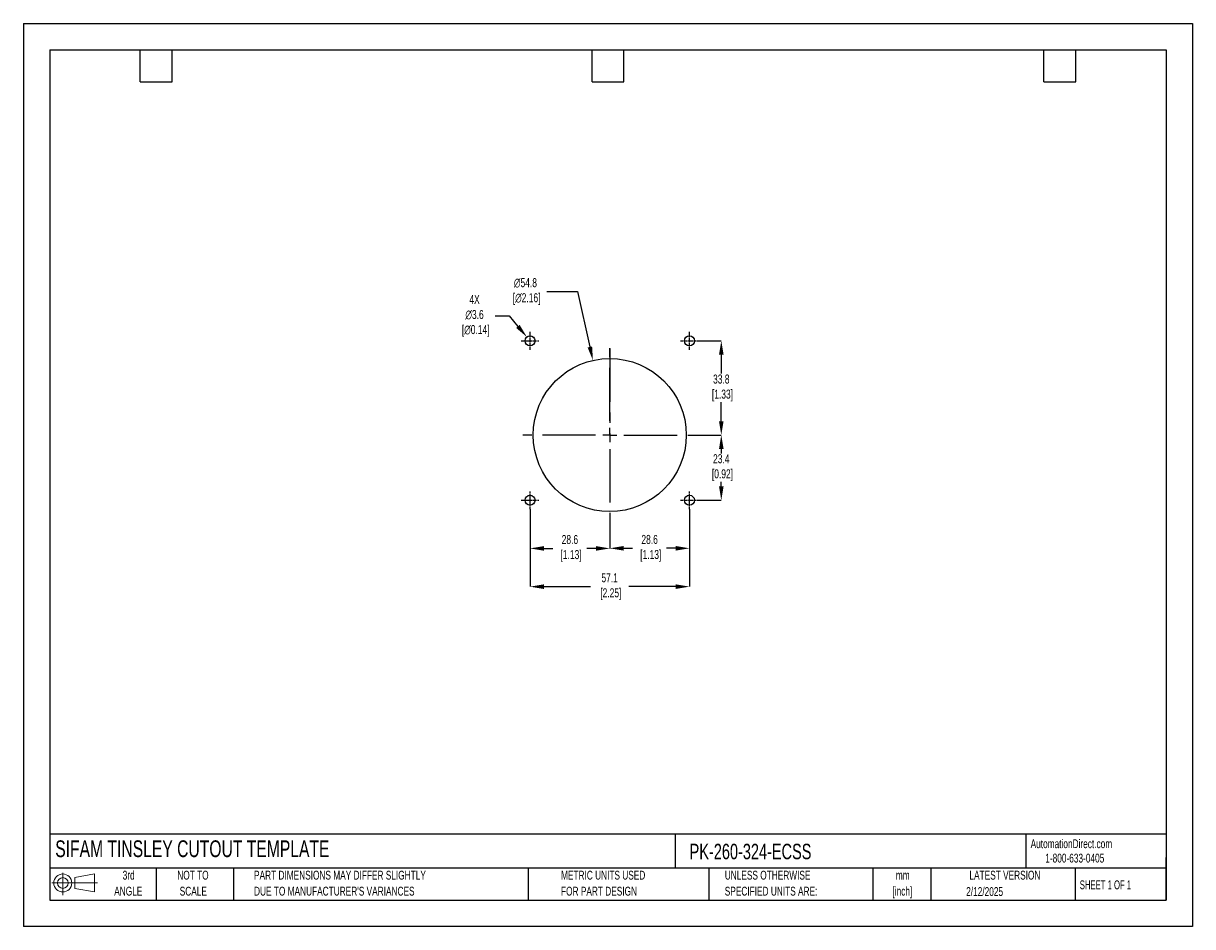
# Model space of a CAD drawing. Header units: millimetres. Extents: x 0 to 419, y 0 to 324.
import ezdxf

# ---------------------------------------------------------------- set-up
doc = ezdxf.new("R2010")
doc.units = ezdxf.units.MM
doc.header["$LTSCALE"] = 1.5
doc.header["$PDSIZE"] = -1
doc.linetypes.add('CENTERX2', pattern=[20.32, 12.7, -2.54, 2.54, -2.54])
for name, color, linetype in [('1', 7, 'Continuous'), ('CENTER', 40, 'CENTERX2'), ('SLD-DEFPOINTS', 7, 'Continuous')]:
    doc.layers.add(name, color=color, linetype=linetype)
doc.layers.add('DIMENSIONS', color=140, linetype='Continuous', lineweight=25)
doc.layers.add('TEXT', color=140, linetype='Continuous', lineweight=25)
doc.styles.add('SLDTEXTSTYLE0', font='TXT', dxfattribs={"width": 0.7})
doc.styles.add('SLDTEXTSTYLE1', font='TXT', dxfattribs={"width": 0.65})
doc.dimstyles.new('SLDDIMSTYLE0', dxfattribs={"dimtxt": 3.237012, "dimasz": 4.953, "dimexe": 0, "dimexo": 0.0625, "dimgap": 0.809253, "dimtad": 0, "dimtih": 1, "dimtoh": 1, "dimrnd": 1e-09, "dimzin": 12, "dimdsep": 46, "dimtxsty": 'SLDTEXTSTYLE0', "dimsah": 1, "dimcen": 0, "dimadec": 0, "dimazin": 3, "dimtfac": 1, "dimtofl": 0, "dimtmove": 0, "dimatfit": 3, "dimfxl": 0, "dimfrac": 2, "dimtolj": 1, "dimtzin": 12, "dimarcsym": 0})

# ---------------------------------------------------------------- blocks, each defined once
blk = doc.blocks.new('Block11')
at = {"color": 7, "linetype": 'Continuous', "lineweight": 18}
for p, q in [((0, 4.32), (16.31, 4.32)), ((3.88, 7.97), (3.88, 0)), ((8.22, 6.25), (15.26, 7.55)), ((8.22, 2.39), (8.22, 6.25)), ((15.26, 7.55), (15.26, 1.1)), ((8.22, 2.39), (15.26, 1.1))]:
    blk.add_line(p, q, dxfattribs=at)
for radius in [3.23, 1.93]:
    blk.add_circle((3.88, 4.32), radius, dxfattribs=at)
blk = doc.blocks.new('Block12')
at = {"layer": 'SLD-DEFPOINTS'}
blk.add_blockref('Block11', (0, 0), dxfattribs=at)
blk = doc.blocks.new('SW_NOTE_0_1')
at = {"layer": 'TEXT', "color": 0, "linetype": 'CENTERX2', "lineweight": 18, "char_height": 3.175, "attachment_point": 2, "style": 'SLDTEXTSTYLE0'}
for s, insert in [('mm', (4.27, 4.09)), ('[inch]', (4.14, -1.64))]:
    blk.add_mtext(s, dxfattribs=dict(at, insert=insert))
blk = doc.blocks.new('SW_NOTE_0_2')
at = {"layer": 'TEXT', "color": 0, "linetype": 'CENTERX2', "lineweight": 18, "char_height": 3.175, "attachment_point": 1, "style": 'SLDTEXTSTYLE0'}
for s, insert in [('UNLESS OTHERWISE', (0, 4.09)), ('SPECIFIED UNITS ARE:', (0, -1.64))]:
    blk.add_mtext(s, dxfattribs=dict(at, insert=insert))
blk = doc.blocks.new('SW_NOTE_0_3')
at = {"layer": 'TEXT', "color": 0, "linetype": 'CENTERX2', "lineweight": 18, "char_height": 3.175, "attachment_point": 1, "style": 'SLDTEXTSTYLE0'}
for s, insert in [('PART DIMENSIONS MAY DIFFER SLIGHTLY', (0, 4.09)), ("DUE TO MANUFACTURER'S VARIANCES", (0, -1.64))]:
    blk.add_mtext(s, dxfattribs=dict(at, insert=insert))
blk = doc.blocks.new('SW_NOTE_0_4')
at = {"layer": 'TEXT', "color": 0, "linetype": 'CENTERX2', "lineweight": 18, "char_height": 3.175, "attachment_point": 2, "style": 'SLDTEXTSTYLE0'}
for s, insert in [('NOT TO', (7.89, 4.09)), ('SCALE', (8.03, -1.64))]:
    blk.add_mtext(s, dxfattribs=dict(at, insert=insert))
blk = doc.blocks.new('SW_NOTE_0_5')
at = {"layer": 'TEXT', "color": 0, "linetype": 'CENTERX2', "lineweight": 18, "char_height": 3.175, "attachment_point": 2, "style": 'SLDTEXTSTYLE0'}
for s, insert in [('3rd', (3.47, 4.09)), ('ANGLE', (3.33, -1.64))]:
    blk.add_mtext(s, dxfattribs=dict(at, insert=insert))
blk = doc.blocks.new('SW_NOTE_0_6')
at = {"layer": 'TEXT', "color": 0, "linetype": 'CENTERX2', "lineweight": 18, "char_height": 3.175, "attachment_point": 1, "style": 'SLDTEXTSTYLE0'}
for s, insert in [('METRIC UNITS USED', (0, 4.09)), ('FOR PART DESIGN', (0, -1.64))]:
    blk.add_mtext(s, dxfattribs=dict(at, insert=insert))
blk = doc.blocks.new('SW_CENTERMARKSYMBOL_0')
at = {"layer": 'CENTER', "color": 0}
for p, q in [((0, 5.08), (0, 31.2)), ((-5.08, 0), (-31.2, 0)), ((0, 0), (-2.54, 0)), ((0, 0), (0, 2.54)), ((0, 0), (0, -2.54)), ((0, 0), (2.54, 0)), ((5.08, 0), (31.2, 0)), ((0, -5.08), (0, -31.2))]:
    blk.add_line(p, q, dxfattribs=at)
blk = doc.blocks.new('*D21')
at = {"layer": 'Defpoints', "color": 0}
for p in [(238.76, 149.69), (210.19, 145.06), (238.76, 135.64)]:
    blk.add_point(p, dxfattribs=at)
at = {"layer": 'DIMENSIONS', "color": 0, "lineweight": -2}
for p, q in [((238.76, 149.63), (238.76, 135.64)), ((210.19, 145), (210.19, 135.64)), ((215.14, 135.64), (218.38, 135.64)), ((233.81, 135.64), (230.57, 135.64))]:
    blk.add_line(p, q, dxfattribs=at)
at = {"layer": 'DIMENSIONS', "color": 0}
for points in [[(215.14, 136.47), (215.14, 134.82), (210.19, 135.64)], [(233.81, 136.47), (233.81, 134.82), (238.76, 135.64)]]:
    blk.add_solid(points, dxfattribs=at)
at = {"layer": 'DIMENSIONS', "color": 0, "insert": (224.47, 135.64), "char_height": 3.237, "attachment_point": 5, "style": 'SLDTEXTSTYLE0'}
blk.add_mtext('\\A1;28.6\\P [1.13]', dxfattribs=at)
blk = doc.blocks.new('*D22')
at = {"layer": 'Defpoints', "color": 0}
for p in [(181.61, 149.69), (238.76, 149.69), (238.76, 121.9)]:
    blk.add_point(p, dxfattribs=at)
at = {"layer": 'DIMENSIONS', "color": 0, "lineweight": -2}
for p, q in [((181.61, 149.63), (181.61, 121.9)), ((238.76, 149.63), (238.76, 121.9)), ((186.56, 121.9), (203.3, 121.9)), ((233.81, 121.9), (217, 121.9))]:
    blk.add_line(p, q, dxfattribs=at)
at = {"layer": 'DIMENSIONS', "color": 0}
for points in [[(186.56, 122.72), (186.56, 121.07), (181.61, 121.9)], [(233.81, 122.72), (233.81, 121.07), (238.76, 121.9)]]:
    blk.add_solid(points, dxfattribs=at)
at = {"layer": 'DIMENSIONS', "color": 0, "insert": (210.15, 121.9), "char_height": 3.237, "attachment_point": 5, "style": 'SLDTEXTSTYLE0'}
blk.add_mtext('\\A1;57.1\\P [2.25]', dxfattribs=at)
blk = doc.blocks.new('*D23')
at = {"layer": 'Defpoints', "color": 0}
for p in [(241.38, 176.25), (241.95, 152.88), (250.16, 152.88)]:
    blk.add_point(p, dxfattribs=at)
at = {"layer": 'DIMENSIONS', "color": 0, "lineweight": -2}
for p, q in [((241.44, 176.25), (250.16, 176.25)), ((250.16, 171.3), (250.16, 169.69)), ((250.16, 157.84), (250.16, 159.44)), ((242.01, 152.88), (250.16, 152.88))]:
    blk.add_line(p, q, dxfattribs=at)
at = {"layer": 'DIMENSIONS', "color": 0}
for points in [[(249.34, 171.3), (250.99, 171.3), (250.16, 176.25)], [(249.34, 157.84), (250.99, 157.84), (250.16, 152.88)]]:
    blk.add_solid(points, dxfattribs=at)
at = {"layer": 'DIMENSIONS', "color": 0, "insert": (250.16, 164.57), "char_height": 3.237, "attachment_point": 5, "style": 'SLDTEXTSTYLE0'}
blk.add_mtext('\\A1;23.4\\P [0.92]', dxfattribs=at)
blk = doc.blocks.new('*D24')
at = {"layer": 'Defpoints', "color": 0}
for p in [(241.95, 210.03), (241.38, 176.25), (250.16, 176.25)]:
    blk.add_point(p, dxfattribs=at)
at = {"layer": 'DIMENSIONS', "color": 0, "lineweight": -2}
for p, q in [((242.01, 210.03), (250.16, 210.03)), ((250.16, 205.08), (250.16, 198.27)), ((250.16, 181.21), (250.16, 188.02)), ((241.44, 176.25), (250.16, 176.25))]:
    blk.add_line(p, q, dxfattribs=at)
at = {"layer": 'DIMENSIONS', "color": 0}
for points in [[(249.34, 205.08), (250.99, 205.08), (250.16, 210.03)], [(249.34, 181.21), (250.99, 181.21), (250.16, 176.25)]]:
    blk.add_solid(points, dxfattribs=at)
at = {"layer": 'DIMENSIONS', "color": 0, "insert": (250.16, 193.14), "char_height": 3.237, "attachment_point": 5, "style": 'SLDTEXTSTYLE0'}
blk.add_mtext('\\A1;33.8\\P [1.33]', dxfattribs=at)
blk = doc.blocks.new('*D25')
at = {"layer": 'Defpoints', "color": 0}
for p in [(181.61, 149.69), (210.19, 145.06), (181.61, 135.61)]:
    blk.add_point(p, dxfattribs=at)
at = {"layer": 'DIMENSIONS', "color": 0, "lineweight": -2}
for p, q in [((181.61, 149.63), (181.61, 135.61)), ((210.19, 145), (210.19, 135.61)), ((186.56, 135.61), (189.8, 135.61)), ((205.23, 135.61), (201.99, 135.61))]:
    blk.add_line(p, q, dxfattribs=at)
at = {"layer": 'DIMENSIONS', "color": 0}
for points in [[(186.56, 136.43), (186.56, 134.78), (181.61, 135.61)], [(205.23, 136.43), (205.23, 134.78), (210.19, 135.61)]]:
    blk.add_solid(points, dxfattribs=at)
at = {"layer": 'DIMENSIONS', "color": 0, "insert": (195.9, 135.61), "char_height": 3.237, "attachment_point": 5, "style": 'SLDTEXTSTYLE0'}
blk.add_mtext('\\A1;28.6\\P [1.13]', dxfattribs=at)
blk = doc.blocks.new('*D26')
at = {"layer": 'Defpoints', "color": 0}
for p in [(204.15, 203.01), (216.22, 149.5)]:
    blk.add_point(p, dxfattribs=at)
at = {"layer": 'DIMENSIONS', "color": 0, "lineweight": -2}
for p, q in [((187.58, 227.7), (198.57, 227.7)), ((198.57, 227.7), (203.06, 207.84))]:
    blk.add_line(p, q, dxfattribs=at)
at = {"layer": 'DIMENSIONS', "color": 0}
blk.add_solid([(203.86, 208.02), (202.25, 207.66), (204.15, 203.01)], dxfattribs=at)
at = {"layer": 'DIMENSIONS', "color": 0, "insert": (179.97, 227.7), "char_height": 3.237, "attachment_point": 5, "style": 'SLDTEXTSTYLE0'}
blk.add_mtext('\\A1;∅54.8\\P [∅2.16]', dxfattribs=at)
blk = doc.blocks.new('*D27')
at = {"layer": 'Defpoints', "color": 0}
for p in [(180.47, 211.4), (182.76, 208.67)]:
    blk.add_point(p, dxfattribs=at)
at = {"layer": 'DIMENSIONS', "color": 0, "lineweight": -2}
for p, q in [((169.14, 218.98), (174.09, 218.98)), ((174.09, 218.98), (177.28, 215.19))]:
    blk.add_line(p, q, dxfattribs=at)
at = {"layer": 'DIMENSIONS', "color": 0}
blk.add_solid([(177.91, 215.72), (176.65, 214.66), (180.47, 211.4)], dxfattribs=at)
at = {"layer": 'DIMENSIONS', "color": 0, "insert": (161.72, 218.98), "char_height": 3.237, "attachment_point": 5, "style": 'SLDTEXTSTYLE0'}
blk.add_mtext('\\A1;4X\\P∅3.6\\P [∅0.14]', dxfattribs=at)

msp = doc.modelspace()

# ---------------------------------------------------------------- linework, layer by layer
at = {"color": 7, "linetype": 'Continuous'}
for p, q in [((0, 323.85), (0, 0)), ((0, 323.85), (419.1, 323.85)), ((419.1, 323.85), (419.1, 0)), ((419.1, 0), (0, 0))]:
    msp.add_line(p, q, dxfattribs=at)
at = {"layer": '1', "color": 1, "linetype": 'Continuous'}
for centre, radius in [((181.61, 210.03), 1.78), ((238.76, 210.03), 1.78), ((210.19, 176.25), 27.43), ((181.61, 152.88), 1.78), ((238.76, 152.88), 1.78)]:
    msp.add_circle(centre, radius, dxfattribs=at)
at = {"layer": 'CENTER', "ltscale": 0.05}
for p, q in [((178.42, 210.03), (184.8, 210.03)), ((181.61, 206.84), (181.61, 213.22)), ((235.57, 210.03), (241.95, 210.03)), ((238.76, 206.84), (238.76, 213.22)), ((181.61, 149.69), (181.61, 156.07)), ((238.76, 149.69), (238.76, 156.07)), ((178.42, 152.88), (184.8, 152.88)), ((235.57, 152.88), (241.95, 152.88))]:
    msp.add_line(p, q, dxfattribs=at)
at = {"layer": 'CENTER'}
msp.add_line((210.19, 207.25), (210.19, 176.25), dxfattribs=at)
at = {"layer": 'TEXT'}
for p, q in [((9.52, 314.32), (409.57, 314.32)), ((9.52, 314.32), (9.52, 9.52)), ((41.91, 302.89), (41.91, 314.32)), ((53.34, 302.89), (53.34, 314.32)), ((203.83, 302.89), (203.83, 314.32)), ((215.26, 302.89), (215.26, 314.32)), ((365.76, 302.89), (365.76, 314.32)), ((377.19, 302.89), (377.19, 314.32)), ((409.57, 314.32), (409.57, 9.52)), ((41.91, 302.89), (53.34, 302.89)), ((203.83, 302.89), (215.26, 302.89)), ((365.76, 302.89), (377.19, 302.89)), ((409.57, 33.19), (9.52, 33.19)), ((233.64, 33.19), (233.64, 20.95)), ((359.36, 33.19), (359.36, 20.95)), ((409.57, 9.52), (409.57, 24.77)), ((409.57, 20.95), (9.52, 20.95)), ((47.62, 20.95), (47.62, 9.52)), ((75.32, 20.95), (75.32, 9.52)), ((180.97, 20.95), (180.97, 9.52)), ((245.67, 20.95), (245.67, 9.52)), ((304.54, 20.95), (304.54, 9.52)), ((325.22, 20.95), (325.22, 9.52)), ((377.02, 20.95), (377.02, 9.52)), ((9.52, 9.52), (409.57, 9.52))]:
    msp.add_line(p, q, dxfattribs=at)

# ---------------------------------------------------------------- block references
at = {"layer": 'CENTER'}
msp.add_blockref('SW_CENTERMARKSYMBOL_0', (210.19, 176.25), dxfattribs=at)
at = {"layer": 'SLD-DEFPOINTS'}
msp.add_blockref('Block12', (10.26, 11.33), dxfattribs=at)
at = {"layer": 'TEXT', "linetype": 'CENTERX2', "lineweight": 18}
for name, p in [('SW_NOTE_0_5', (34.27, 15.95)), ('SW_NOTE_0_4', (52.89, 15.95)), ('SW_NOTE_0_3', (82.68, 15.95)), ('SW_NOTE_0_6', (192.72, 15.95)), ('SW_NOTE_0_2', (251.41, 15.95)), ('SW_NOTE_0_1', (310.93, 15.95))]:
    msp.add_blockref(name, p, dxfattribs=at)

# ---------------------------------------------------------------- texts
at = {"layer": 'TEXT', "linetype": 'CENTERX2', "lineweight": 25, "attachment_point": 1, "style": 'SLDTEXTSTYLE0'}
for s, insert, char_height in [('SIFAM TINSLEY CUTOUT TEMPLATE', (11.42, 30.93), 6), ('PK-260-324-ECSS', (238.81, 29.71), 5.5562)]:
    msp.add_mtext(s, dxfattribs=dict(at, insert=insert, char_height=char_height))
at = {"layer": 'TEXT', "linetype": 'CENTERX2', "lineweight": 18, "char_height": 3.175}
for s, insert, attachment_point, style in [('AutomationDirect.com', (361.04, 31.31), 1, 'SLDTEXTSTYLE0'), ('1-800-633-0405', (366.29, 26.16), 1, 'SLDTEXTSTYLE0'), ('LATEST VERSION', (351.83, 20.05), 2, 'SLDTEXTSTYLE0'), ('2/12/2025', (344.55, 14.16), 2, 'SLDTEXTSTYLE0'), ('SHEET 1 OF 1', (378.66, 16.58), 1, 'SLDTEXTSTYLE1')]:
    msp.add_mtext(s, dxfattribs=dict(at, insert=insert, attachment_point=attachment_point, style=style))

# ---------------------------------------------------------------- dimensions: what is measured, and where the dimension line sits
at = {"layer": 'DIMENSIONS'}
dim = msp.add_diameter_dim_2p(p1=(216.2223, 149.5016), p2=(204.1483, 203.0062), text='<>\\P[]', dimstyle='SLDDIMSTYLE0', override={"dimdec": 1}, dxfattribs=at)
dim.commit()
dim.dimension.update_dxf_attribs({"geometry": '*D26', "text_midpoint": (179.9726, 227.704), "dimtype": 163})
dim = msp.add_diameter_dim_2p(p1=(182.76, 208.67), p2=(180.47, 211.4), text='4X\\P<>\\P[]', dimstyle='SLDDIMSTYLE0', override={"dimdec": 1}, dxfattribs=at)
dim.commit()
dim.dimension.update_dxf_attribs({"geometry": '*D27', "text_midpoint": (161.72, 218.98)})
for base, p1, p2, picture, middle in [((250.16, 176.25), (241.95, 210.03), (241.38, 176.25), '*D24', (250.16, 193.14)), ((250.16, 152.88), (241.38, 176.25), (241.95, 152.88), '*D23', (250.16, 164.57))]:
    dim = msp.add_linear_dim(base=base, p1=p1, p2=p2, angle=90, text='<>\\P[]', dimstyle='SLDDIMSTYLE0', override={"dimdec": 1}, dxfattribs=at)
    dim.commit()
    dim.dimension.update_dxf_attribs({"geometry": picture, "text_midpoint": middle})
dim = msp.add_linear_dim(base=(238.76030829, 121.89690115), p1=(181.61030829, 149.69382472), p2=(238.76030829, 149.69382472), text='<>\\P[]', dimstyle='SLDDIMSTYLE0', override={"dimdec": 1}, dxfattribs=at)
dim.commit()
dim.dimension.update_dxf_attribs({"geometry": '*D22', "text_midpoint": (210.14810518, 121.89690115), "dimtype": 160})
for base, p2, picture, middle in [((181.61, 135.61), (181.61, 149.69), '*D25', (195.9, 135.61)), ((238.76, 135.64), (238.76, 149.69), '*D21', (224.47, 135.64))]:
    dim = msp.add_linear_dim(base=base, p1=(210.19, 145.06), p2=p2, text='<>\\P[]', dimstyle='SLDDIMSTYLE0', override={"dimdec": 1}, dxfattribs=at)
    dim.commit()
    dim.dimension.update_dxf_attribs({"geometry": picture, "text_midpoint": middle})

doc.saveas('drawing.dxf')
